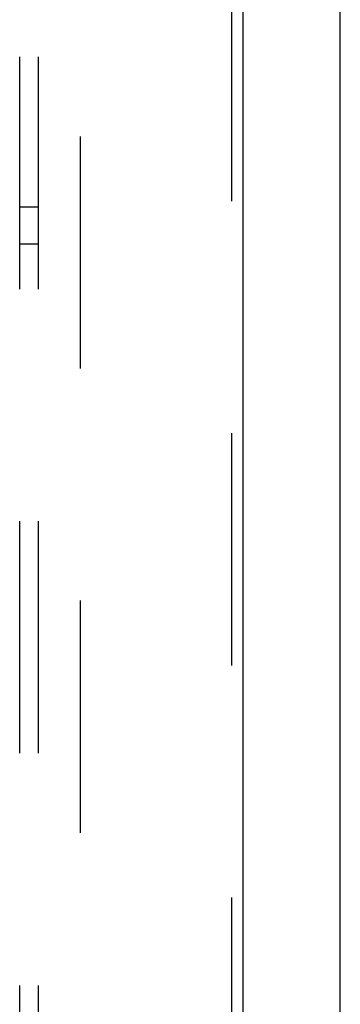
# Model space of a CAD drawing. Header units: inches. Extents: x 0 to 283, y 0 to 183.
# Tile 189 of 256: x 123.12 to 125.28, y 111.56 to 118.17. Entities that reach past the tile are written whole.
import ezdxf

# ---------------------------------------------------------------- set-up
doc = ezdxf.new("R2010")
doc.units = ezdxf.units.IN
doc.header["$LTSCALE"] = 15.583333
doc.header["$MEASUREMENT"] = 0
doc.linetypes.add('HIDDEN', pattern=[0.2, 0.1, -0.1])
doc.layers.get('0').update_dxf_attribs({"linetype": 'CONTINUOUS'})
for name, color, linetype in [('DEFAULT_2', 8, 'HIDDEN'), ('RIGHTHAND_DOOR_ASSEMBLY', 7, 'CONTINUOUS'), ('SUBPANEL', 7, 'CONTINUOUS')]:
    doc.layers.add(name, color=color, linetype=linetype)

msp = doc.modelspace()

# ---------------------------------------------------------------- linework, layer by layer
at = {"color": 3, "linetype": 'Continuous'}
msp.add_line((125.2793, 53.176), (125.2793, 131.3133), dxfattribs=at)
at = {"layer": 'DEFAULT_2', "color": 8, "linetype": 'HIDDEN'}
msp.add_line((123.5293, 123.624), (123.5293, 54.52), dxfattribs=at)
at = {"layer": 'RIGHTHAND_DOOR_ASSEMBLY', "color": 8, "linetype": 'HIDDEN'}
msp.add_line((124.5486, 124.747), (124.5486, 53.397), dxfattribs=at)
at = {"layer": 'RIGHTHAND_DOOR_ASSEMBLY', "color": 3, "linetype": 'Continuous'}
msp.add_line((124.6236, 124.747), (124.6236, 53.397), dxfattribs=at)
at = {"layer": 'SUBPANEL', "color": 8, "linetype": 'HIDDEN'}
for p, q in [((123.1231, 121.0407), (123.1231, 57.1032)), ((123.2481, 121.0407), (123.2481, 57.1032)), ((123.2481, 116.9157), (123.1231, 116.9157)), ((123.2481, 116.6657), (123.1231, 116.6657))]:
    msp.add_line(p, q, dxfattribs=at)

doc.saveas('drawing.dxf')
